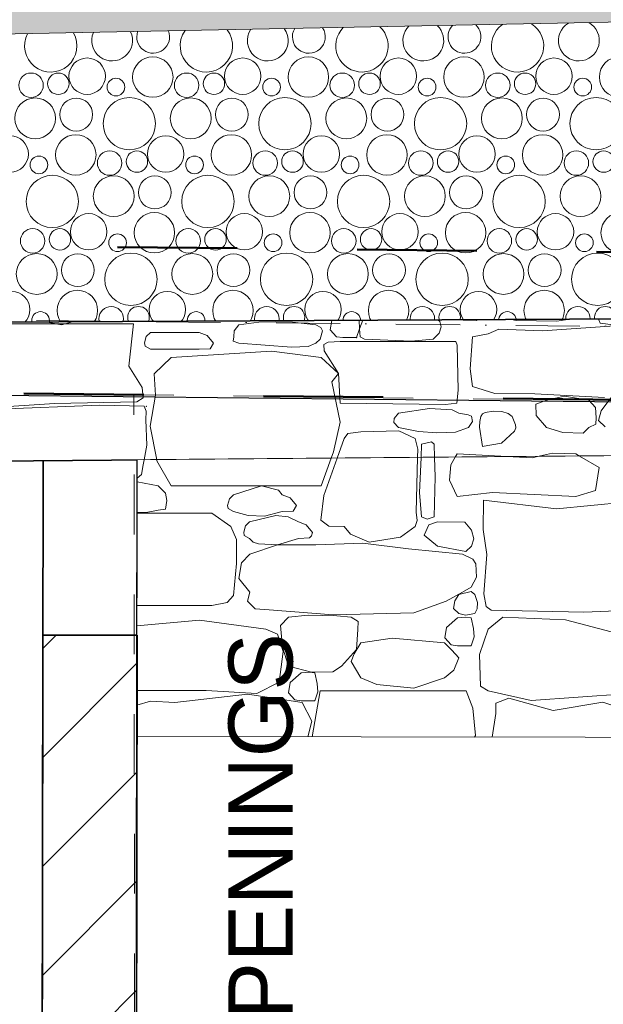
# Model space of a CAD drawing. Header units: millimetres. Extents: x -738537 to 1850049, y -250217 to 604013.
# Tile 40 of 204: x -609588 to -608224, y 80505 to 82808. Entities that reach past the tile are written whole.
import ezdxf

# ---------------------------------------------------------------- set-up
doc = ezdxf.new("R2010")
doc.units = ezdxf.units.MM
doc.header["$MEASUREMENT"] = 0
doc.set_wipeout_variables(frame=1)
for name, pattern in [('Dashed', [280, 140, -140]), ('Dot & Dashed', [280, 150, -60, 0, -70]), ('Wipeout_Contour', [1000, 0, -1000])]:
    doc.linetypes.add(name, pattern=pattern)
for name, color, linetype, lineweight in [('0_Pen_No__170', 9, 'Continuous', 0), ('0_Pen_No__3', 30, 'Continuous', 15), ('A_SURVEY_Pen_No__6', 7, 'Continuous', 5), ('A_WALL LOAD_Pen_No__1', 214, 'Continuous', 35), ('A_WALL LOAD_Pen_No__6', 7, 'Continuous', 5), ('BUILDING_Pen_No__2', 1, 'Continuous', 25), ('C-GRID _Pen_No__5', 4, 'Continuous', 5), ('MARKETING_Pen_No__1', 214, 'Continuous', 35), ('MARKETING_Pen_No__5', 4, 'Continuous', 5)]:
    doc.layers.add(name, color=color, linetype=linetype, lineweight=lineweight)
for name, color, linetype, lineweight, true_color in [('0_Pen_No__171', 7, 'Continuous', 0, 0xdadada), ('0_Pen_No__28', 7, 'Continuous', 50, 0xff9390), ('MARKETING_Pen_No__171', 7, 'Continuous', 0, 0xdadada), ('MARKETING_Pen_No__7', 7, 'Continuous', 5, 0x9f07ff), ('SEWER LINE_Pen_No__12', 7, 'Continuous', 20, 0xcc0000)]:
    doc.layers.add(name, color=color, linetype=linetype, lineweight=lineweight, true_color=true_color)
doc.layers.add('MARKETING', color=7, linetype='Continuous')
doc.styles.add('GENERATED_STYLE_1', font='GOTHIC.TTF')

# ---------------------------------------------------------------- blocks, each defined once
blk = doc.blocks.new('*X3')
at = {"layer": '0_Pen_No__170', "color": 9, "linetype": 'Continuous', "lineweight": 0}
for centre, radius in [((-609430.6, 82676.1), 42.6), ((-609277.2, 82674), 47.3), ((-609066.9, 82676.1), 42.6), ((-608913.5, 82674), 47.3), ((-608703.2, 82676.1), 42.6), ((-608549.8, 82674), 47.3), ((-608339.5, 82676.1), 42.6), ((-608186, 82674), 47.3), ((-609561.8, 82654.9), 28.6), ((-609498, 82658.4), 25.1), ((-609198.1, 82654.9), 28.6), ((-609134.3, 82658.4), 25.1), ((-608834.4, 82654.9), 28.6), ((-608770.6, 82658.4), 25.1), ((-608470.7, 82654.9), 28.6), ((-608406.9, 82658.4), 25.1), ((-609363.3, 82650.7), 20.7), ((-608999.6, 82650.7), 20.7), ((-608635.9, 82650.7), 20.7), ((-608272.2, 82650.7), 20.7), ((-609552.2, 82577.5), 47.7), ((-609456.2, 82586.3), 38.4), ((-609332, 82565.1), 61.2), ((-609188.5, 82577.5), 47.7), ((-609092.4, 82586.3), 38.4), ((-608968.3, 82565.1), 61.2), ((-608824.8, 82577.5), 47.7), ((-608728.7, 82586.3), 38.4), ((-608604.6, 82565.1), 61.2), ((-608461.1, 82577.5), 47.7), ((-608365, 82586.3), 38.4), ((-608240.9, 82565.1), 61.2), ((-609457.2, 82492), 47.3), ((-609093.5, 82492), 47.3), ((-608729.8, 82492), 47.3), ((-608366, 82492), 47.3), ((-609610.6, 82494.1), 42.6), ((-609246.9, 82494.1), 42.6), ((-608883.2, 82494.1), 42.6), ((-608519.5, 82494.1), 42.6), ((-609378.1, 82472.9), 28.6), ((-609314.3, 82476.4), 25.1), ((-609014.4, 82472.9), 28.6), ((-608950.6, 82476.4), 25.1), ((-608650.7, 82472.9), 28.6), ((-608586.9, 82476.4), 25.1), ((-608287, 82472.9), 28.6), ((-608223.2, 82476.4), 25.1), ((-609543.3, 82468.7), 20.7), ((-609179.6, 82468.7), 20.7), ((-608815.9, 82468.7), 20.7), ((-608452.2, 82468.7), 20.7), ((-609512, 82383.1), 61.2), ((-609368.5, 82395.5), 47.7), ((-609272.4, 82404.3), 38.4), ((-609148.3, 82383.1), 61.2), ((-609004.8, 82395.5), 47.7), ((-608908.7, 82404.3), 38.4), ((-608784.6, 82383.1), 61.2), ((-608641.1, 82395.5), 47.7), ((-608545, 82404.3), 38.4), ((-608420.9, 82383.1), 61.2), ((-608277.4, 82395.5), 47.7), ((-609273.5, 82310), 47.3), ((-608909.8, 82310), 47.3), ((-608546, 82310), 47.3), ((-608182.3, 82310), 47.3), ((-609426.9, 82312.2), 42.6), ((-609063.2, 82312.2), 42.6), ((-608699.5, 82312.2), 42.6), ((-608335.8, 82312.2), 42.6), ((-609558.1, 82290.9), 28.6), ((-609494.3, 82294.4), 25.1), ((-609194.4, 82290.9), 28.6), ((-609130.6, 82294.4), 25.1), ((-608830.7, 82290.9), 28.6), ((-608766.9, 82294.4), 25.1), ((-608467, 82290.9), 28.6), ((-608403.2, 82294.4), 25.1), ((-609359.6, 82286.7), 20.7), ((-608995.9, 82286.7), 20.7), ((-608632.2, 82286.7), 20.7), ((-608268.4, 82286.7), 20.7), ((-609548.5, 82213.5), 47.7), ((-609452.4, 82222.4), 38.4), ((-609328.3, 82201.1), 61.2), ((-609184.8, 82213.5), 47.7), ((-609088.7, 82222.4), 38.4), ((-608964.6, 82201.1), 61.2), ((-608821.1, 82213.5), 47.7), ((-608725, 82222.4), 38.4), ((-608600.9, 82201.1), 61.2), ((-608457.4, 82213.5), 47.7), ((-608361.3, 82222.4), 38.4), ((-608237.2, 82201.1), 61.2), ((-609606.9, 82130.2), 42.6), ((-609453.5, 82128), 47.3), ((-609243.2, 82130.2), 42.6), ((-609089.8, 82128), 47.3), ((-608879.5, 82130.2), 42.6), ((-608726, 82128), 47.3), ((-608515.8, 82130.2), 42.6), ((-608362.3, 82128), 47.3), ((-609539.6, 82104.7), 20.7), ((-609374.4, 82108.9), 28.6), ((-609310.6, 82112.4), 25.1), ((-609175.9, 82104.7), 20.7), ((-609010.7, 82108.9), 28.6), ((-608946.9, 82112.4), 25.1), ((-608812.2, 82104.7), 20.7), ((-608647, 82108.9), 28.6), ((-608583.2, 82112.4), 25.1), ((-608448.4, 82104.7), 20.7), ((-608283.3, 82108.9), 28.6), ((-608219.5, 82112.4), 25.1), ((-609364.8, 82031.5), 47.7), ((-609268.7, 82040.4), 38.4), ((-609001.1, 82031.5), 47.7), ((-608905, 82040.4), 38.4), ((-608637.4, 82031.5), 47.7), ((-608541.3, 82040.4), 38.4), ((-608273.6, 82031.5), 47.7)]:
    blk.add_circle(centre, radius, dxfattribs=at)
for centre, radius, start, end in [((-608644.8, 82759.5), 47.7, 135.3297, 46.9312), ((-608548.7, 82768.3), 38.4, 135.7956, 46.4652), ((-608424.6, 82747.1), 61.2, 124.7066, 57.5542), ((-608281.1, 82759.5), 47.7, 120.981, 61.2799), ((-609515.8, 82747.1), 61.2, 152.3474, 29.9134), ((-609372.2, 82759.5), 47.7, 156.5414, 25.7194), ((-609276.2, 82768.3), 38.4, 161.4315, 20.8294), ((-609152, 82747.1), 61.2, 144.3527, 37.9082), ((-609008.5, 82759.5), 47.7, 146.623, 35.6378), ((-608912.4, 82768.3), 38.4, 149.5192, 32.7416), ((-608788.3, 82747.1), 61.2, 135.4108, 46.85), ((-609508.3, 82019.1), 61.2, 315.276, 224.0236), ((-609144.6, 82019.1), 61.2, 312.2875, 227.0121), ((-608780.9, 82019.1), 61.2, 309.119, 230.1806), ((-608417.2, 82019.1), 61.2, 305.7215, 233.5781), ((-609423.2, 81948.2), 42.6, 40.0691, 139.2305), ((-609269.8, 81946), 47.3, 37.1791, 142.1206), ((-609059.5, 81948.2), 42.6, 36.2435, 143.0562), ((-608906, 81946), 47.3, 33.8564, 145.4432), ((-608695.8, 81948.2), 42.6, 32.599, 146.7006), ((-608542.3, 81946), 47.3, 30.6601, 148.6396), ((-608332.1, 81948.2), 42.6, 29.0992, 150.2005)]:
    blk.add_arc(centre, radius, start, end, dxfattribs=at)
blk = doc.blocks.new('Fill_2', base_point=(0, 0))
at = {"color": 254, "linetype": 'Wipeout_Contour', "lineweight": 0, "ltscale": 14005644.7295551}
blk.add_wipeout([(-629509.8, 81186.9), (-636562.3, 79781.8), (-636489.6, 79417.3), (-629462, 80817.5), (-620502.8, 81356.1), (-620540.5, 82043.7), (-601136.6, 81925.1), (-601127.3, 81469.6), (-590151.9, 81021), (-590021.9, 81719.9), (-589769.8, 81683.3), (-588537.1, 88325.9), (-581323.3, 84127), (-581890.9, 80218.2), (-581481.7, 80187.1), (-580849.5, 84486.2), (-589699.4, 89557.9), (-590288.4, 81899.2), (-594388.9, 82642), (-600414.3, 82313.5), (-600427.4, 82955.9), (-621103.7, 82547.9), (-621076.1, 81700.6)], dxfattribs=at)
at = {"layer": '0_Pen_No__170', "color": 255, "linetype": 'Continuous', "lineweight": 0, "flags": 128}
blk.add_lwpolyline([(-629509.8, 81186.9), (-636562.3, 79781.8), (-636489.6, 79417.3), (-629462, 80817.5), (-620502.8, 81356.1), (-620540.5, 82043.7), (-601136.6, 81925.1), (-601127.3, 81469.6), (-590151.9, 81021), (-590021.9, 81719.9), (-589769.8, 81683.3), (-588537.1, 88325.9), (-581323.3, 84127), (-581890.9, 80218.2), (-581481.7, 80187.1), (-580849.5, 84486.2), (-589699.4, 89557.9), (-590288.4, 81899.2), (-594388.9, 82642), (-600414.3, 82313.5), (-600427.4, 82955.9), (-621103.7, 82547.9), (-621076.1, 81700.6)], close=True, dxfattribs=at)
at = {"layer": '0_Pen_No__170', "color": 9, "linetype": 'Continuous', "lineweight": 0}
blk.add_blockref('*X3', (0, 0), dxfattribs=at)
blk = doc.blocks.new('*X284')
at = {"layer": 'MARKETING_Pen_No__7', "color": 190, "linetype": 'Continuous', "lineweight": 5, "true_color": 0x9f07ff}
for p, q in [((-608859, 82104.7), (-608862.3, 82083.1)), ((-608793.9, 82085.5), (-608795.1, 82105.1)), ((-608786.2, 82105.1), (-608793.9, 82085.5)), ((-608606.4, 82102.4), (-608610.7, 82106)), ((-608603.2, 82090.1), (-608606.4, 82102.4)), ((-608559, 82106.3), (-608551.7, 82105.3)), ((-608551.7, 82105.3), (-608520, 82105.3)), ((-608520, 82105.3), (-608519.6, 82106.5)), ((-608438.6, 82106.9), (-608427.7, 82104.4)), ((-608427.7, 82104.4), (-608332.7, 82103.5)), ((-608332.7, 82103.5), (-608302.6, 82107.6)), ((-608235.5, 82108), (-608231.5, 82098.1)), ((-609322.4, 82097.1), (-609647.8, 82097.1)), ((-609527.7, 82101.2), (-609490.8, 82094.8)), ((-609490.8, 82094.8), (-609464.9, 82101.6)), ((-609333.5, 81997.9), (-609322.4, 82097.1)), ((-609087.3, 82080.3), (-609087.8, 82066.3)), ((-609076.2, 82094.8), (-609087.3, 82080.3)), ((-609029, 82101), (-609076.2, 82094.8)), ((-608991.4, 82101.2), (-609029, 82101)), ((-608950.6, 82100.9), (-608991.4, 82101.2)), ((-608896, 82094.8), (-608950.6, 82100.9)), ((-608884.2, 82088.3), (-608896, 82094.8)), ((-608886.1, 82060.8), (-608880.8, 82080.6)), ((-608880.8, 82080.6), (-608884.2, 82088.3)), ((-608862.3, 82083.1), (-608847.6, 82066.8)), ((-608800.9, 82064.9), (-608793.9, 82085.5)), ((-608793.9, 82085.5), (-608792.3, 82066.6)), ((-608607.5, 82075.2), (-608603.2, 82090.1)), ((-608468.3, 82084.5), (-608493.4, 82073.4)), ((-608366.4, 82080.5), (-608468.3, 82084.5)), ((-608175.5, 82094.1), (-608366.4, 82080.5)), ((-608231.5, 82098.1), (-608200.9, 82094.8)), ((-609292.3, 82067.5), (-609296.3, 82052.2)), ((-609282.8, 82076.7), (-609292.3, 82067.5)), ((-609168.6, 82076.7), (-609282.8, 82076.7)), ((-609150.1, 82069.7), (-609168.6, 82076.7)), ((-609135.4, 82051.6), (-609150.1, 82069.7)), ((-609087.8, 82066.3), (-609089.5, 82056.5)), ((-609089.5, 82056.5), (-609076.2, 82051.6)), ((-608896, 82051.6), (-608886.1, 82060.8)), ((-608847.6, 82066.8), (-608832.6, 82064.9)), ((-608832.6, 82064.9), (-608800.9, 82064.9)), ((-608792.3, 82066.6), (-608782.1, 82060.8)), ((-608782.1, 82060.8), (-608673.5, 82056)), ((-608673.5, 82056), (-608621.8, 82060.8)), ((-608621.8, 82060.8), (-608607.5, 82075.2)), ((-608535.2, 81992), (-608530.1, 82066.4)), ((-608530.1, 82066.4), (-608493.4, 82073.4)), ((-609296.3, 82052.2), (-609295.3, 82044.7)), ((-609295.3, 82044.7), (-609282.8, 82037.7)), ((-609282.8, 82037.7), (-609168.6, 82037.7)), ((-608999.6, 82033.1), (-609234.6, 82017.9)), ((-609168.6, 82037.7), (-609142.9, 82038.7)), ((-609142.9, 82038.7), (-609135.4, 82051.6)), ((-609076.2, 82051.6), (-608953.3, 82042.5)), ((-608883.4, 82017.9), (-608999.6, 82033.1)), ((-608953.3, 82042.5), (-608913.9, 82044.1)), ((-608913.9, 82044.1), (-608896, 82051.6)), ((-608867, 82054.2), (-608877.3, 82048.7)), ((-608877.3, 82048.7), (-608876.5, 82034)), ((-608876.5, 82034), (-608843, 81980.9)), ((-608839.2, 82055.6), (-608867, 82054.2)), ((-608568.6, 82055.6), (-608839.2, 82055.6)), ((-608565.8, 82047.2), (-608568.6, 82055.6)), ((-608563.2, 81941.4), (-608565.8, 82047.2)), ((-609234.6, 82017.9), (-609274.2, 81980.3)), ((-608843, 81980.9), (-608883.4, 82017.9)), ((-609302.2, 81947.9), (-609333.5, 81997.9)), ((-608530.1, 81950.4), (-608535.2, 81992)), ((-609274.2, 81980.3), (-609271, 81930.1)), ((-608858.9, 81961.3), (-608843, 81980.9)), ((-608843, 81980.9), (-608839.2, 81911.7)), ((-609299.4, 81923.5), (-609302.2, 81947.9)), ((-608839.4, 81866.9), (-608858.9, 81961.3)), ((-608566.4, 81911.7), (-608563.2, 81941.4)), ((-608530.1, 81950.4), (-608477.9, 81933.8)), ((-609314.5, 81914.1), (-609299.4, 81923.5)), ((-609271, 81930.1), (-609283.2, 81857.8)), ((-608477.9, 81933.8), (-608384.4, 81932.9)), ((-608384.4, 81932.9), (-608221.5, 81924.9)), ((-608356.8, 81918.3), (-608381.8, 81909.1)), ((-608314.9, 81928), (-608356.8, 81918.3)), ((-608257.8, 81918.3), (-608314.9, 81928)), ((-608242.2, 81901.3), (-608257.8, 81918.3)), ((-608206.7, 81923.8), (-608228.8, 81893.2)), ((-609661.6, 81896.8), (-609401.3, 81906.9)), ((-609613.4, 81903.3), (-609506.9, 81910.6)), ((-609506.9, 81910.6), (-609314.5, 81914.1)), ((-609401.3, 81906.9), (-609297.1, 81904.1)), ((-609292.9, 81892.6), (-609297.1, 81904.1)), ((-608839.2, 81911.7), (-608592.6, 81908.5)), ((-608630.7, 81899.1), (-608703.2, 81887.9)), ((-608577.2, 81896.1), (-608630.7, 81899.1)), ((-608592.6, 81908.5), (-608566.4, 81911.7)), ((-608562.1, 81887.9), (-608577.2, 81896.1)), ((-608381.8, 81909.1), (-608380.7, 81882.3)), ((-608240.4, 81877.2), (-608242.2, 81901.3)), ((-609293.5, 81872.7), (-609292.9, 81892.6)), ((-609291.1, 81813), (-609293.5, 81872.7)), ((-608712.6, 81875.7), (-608713.8, 81866)), ((-608703.2, 81887.9), (-608712.6, 81875.7)), ((-608539.8, 81884.3), (-608562.1, 81887.9)), ((-608532.1, 81881), (-608539.8, 81884.3)), ((-608529.5, 81868.3), (-608532.1, 81881)), ((-608510.2, 81880.2), (-608512.9, 81868.6)), ((-608506.2, 81886), (-608510.2, 81880.2)), ((-608500.3, 81889.7), (-608506.2, 81886)), ((-608480.6, 81892.3), (-608500.3, 81889.7)), ((-608461.3, 81892), (-608480.6, 81892.3)), ((-608446.2, 81886.9), (-608461.3, 81892)), ((-608437.2, 81880.2), (-608446.2, 81886.9)), ((-608430.9, 81864.9), (-608437.2, 81880.2)), ((-608380.7, 81882.3), (-608356.8, 81854.2)), ((-608241.5, 81862), (-608240.4, 81877.2)), ((-608228.8, 81893.2), (-608235.5, 81870.7)), ((-609283.2, 81857.8), (-609268, 81778.9)), ((-608854.9, 81797.2), (-608839.4, 81866.9)), ((-608713.8, 81866), (-608703.2, 81854.2)), ((-608703.2, 81854.2), (-608656.2, 81844.9)), ((-608569.8, 81843.6), (-608539.5, 81854.2)), ((-608539.5, 81854.2), (-608529.5, 81868.3)), ((-608512.9, 81868.6), (-608513.2, 81854.9)), ((-608513.2, 81854.9), (-608506.8, 81810.3)), ((-608431.3, 81845.5), (-608428.5, 81853.8)), ((-608429.3, 81860.5), (-608430.9, 81864.9)), ((-608428.5, 81853.8), (-608429.3, 81860.5)), ((-608356.8, 81854.2), (-608318.9, 81842.4)), ((-608271.4, 81841.3), (-608257.8, 81854.2)), ((-608257.8, 81854.2), (-608241.5, 81862)), ((-608235.5, 81870.7), (-608219.7, 81855.8)), ((-608830, 81828.5), (-608846.4, 81782.5)), ((-608821.1, 81840.3), (-608830, 81828.5)), ((-608790.5, 81843.9), (-608821.1, 81840.3)), ((-608701.9, 81846.5), (-608790.5, 81843.9)), ((-608663.6, 81828.5), (-608701.9, 81846.5)), ((-608657.6, 81803.7), (-608663.6, 81828.5)), ((-608656.2, 81844.9), (-608613.2, 81841.8)), ((-608613.2, 81841.8), (-608569.8, 81843.6)), ((-608461.9, 81817.6), (-608431.3, 81845.5)), ((-608318.9, 81842.4), (-608271.4, 81841.3)), ((-609297.6, 81778.6), (-609291.1, 81813)), ((-608658.1, 81784.1), (-608657.6, 81803.7)), ((-608648.9, 81815.6), (-608650.2, 81784.2)), ((-608625.3, 81820.9), (-608648.9, 81815.6)), ((-608619.7, 81815.6), (-608625.3, 81820.9)), ((-608618.6, 81784.5), (-608619.7, 81815.6)), ((-608507.1, 81810.2), (-608461.9, 81817.6)), ((-608860.3, 81782.4), (-608854.9, 81797.2)), ((-608566, 81792.5), (-608570.4, 81784.9)), ((-608434.5, 81786), (-608566, 81792.5)), ((-608342.8, 81794.6), (-608377.8, 81786.5)), ((-608288.6, 81792.5), (-608342.8, 81794.6)), ((-608279.7, 81787.4), (-608288.6, 81792.5))]:
    blk.add_line(p, q, dxfattribs=at)
for p in [(-608520, 82105.3), (-608800.9, 82064.9), (-609292.3, 81904.3)]:
    blk.add_point(p, dxfattribs=at)
blk = doc.blocks.new('Fill_101', base_point=(0, 0))
at = {"color": 254, "linetype": 'Wipeout_Contour', "lineweight": 0, "ltscale": 4929436.113878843}
blk.add_wipeout([(-601141.1, 82145.1), (-620540.5, 82043.7), (-620502.4, 81348.4), (-619584.7, 80543.1), (-619660.1, 81689.9), (-601728.4, 81843.5), (-601742.2, 81492.1), (-601136.9, 81468.2)], dxfattribs=at).dxf.layer = 'MARKETING'
at = {"layer": 'MARKETING_Pen_No__1', "color": 214, "linetype": 'Continuous', "lineweight": 35, "flags": 128}
blk.add_lwpolyline([(-601141.1, 82145.1), (-620540.5, 82043.7), (-620502.4, 81348.4), (-619584.7, 80543.1), (-619660.1, 81689.9), (-601728.4, 81843.5), (-601742.2, 81492.1), (-601136.9, 81468.2)], close=True, dxfattribs=at)
at = {"layer": 'MARKETING_Pen_No__7', "color": 190, "linetype": 'Continuous', "lineweight": 5, "true_color": 0x9f07ff}
blk.add_blockref('*X284', (0, 0), dxfattribs=at)
blk = doc.blocks.new('*X286')
at = {"layer": 'MARKETING_Pen_No__171', "color": 254, "linetype": 'Continuous', "lineweight": 0, "true_color": 0xdadada}
for p, q in [((-608883.4, 81718.3), (-608860.3, 81782.4)), ((-608846.4, 81782.5), (-608877.5, 81695.7)), ((-608661.4, 81656.7), (-608658.1, 81784.1)), ((-608650.2, 81784.2), (-608653.6, 81702.5)), ((-608616.9, 81739.2), (-608618.6, 81784.5)), ((-608570.4, 81784.9), (-608580.7, 81766.9)), ((-608389.5, 81783.8), (-608434.5, 81786)), ((-608377.8, 81786.5), (-608389.5, 81783.8)), ((-608234.1, 81760.9), (-608279.7, 81787.4)), ((-609303.2, 81744.3), (-609299.8, 81767.4)), ((-609299.8, 81767.4), (-609297.6, 81778.6)), ((-609268, 81778.9), (-609267.5, 81776.5)), ((-609267.5, 81776.5), (-609234.6, 81718.3)), ((-608580.7, 81766.9), (-608584, 81730.9)), ((-608242.2, 81706.9), (-608234.1, 81760.9)), ((-609313.7, 81736.2), (-609303.2, 81744.3)), ((-608619.7, 81645.8), (-608616.9, 81739.2)), ((-609313.4, 81727.7), (-609313.7, 81727.7)), ((-609264.3, 81718.3), (-609313.4, 81727.7)), ((-609247.8, 81701.2), (-609264.3, 81718.3)), ((-609234.6, 81718.3), (-608883.4, 81718.3)), ((-609023.2, 81718.1), (-609088.7, 81696.8)), ((-608983.5, 81707.7), (-609023.2, 81718.1)), ((-608584, 81730.9), (-608566, 81693.1)), ((-609244.6, 81683.8), (-609247.8, 81701.2)), ((-609098.2, 81687.5), (-609102.3, 81672.2)), ((-609088.7, 81696.8), (-609098.2, 81687.5)), ((-608974.5, 81696.8), (-608983.5, 81707.7)), ((-608956.1, 81689.8), (-608974.5, 81696.8)), ((-608941.4, 81671.6), (-608956.1, 81689.8)), ((-608877.5, 81695.7), (-608884.1, 81637.3)), ((-608653.6, 81702.5), (-608648.9, 81645.8)), ((-608566, 81693.1), (-608482.9, 81702.4)), ((-608482.9, 81702.4), (-608288.6, 81693.1)), ((-608288.6, 81693.1), (-608242.2, 81706.9)), ((-609247.8, 81663.5), (-609244.6, 81683.8)), ((-609102.3, 81672.2), (-609101.3, 81664.8)), ((-609101.3, 81664.8), (-609088.7, 81657.8)), ((-608948.8, 81658.7), (-608941.4, 81671.6)), ((-608504.3, 81684.1), (-608505.1, 81615.7)), ((-608333.7, 81664.5), (-608504.3, 81684.1)), ((-608160.7, 81681.4), (-608333.7, 81664.5)), ((-609313.8, 81656.2), (-609293, 81656)), ((-609138.9, 81654.2), (-609313.8, 81654.2)), ((-609293, 81656), (-609264.3, 81661.3)), ((-609264.3, 81661.3), (-609247.8, 81663.5)), ((-609094.8, 81622.8), (-609138.9, 81654.2)), ((-609088.7, 81657.8), (-609053.9, 81648.4)), ((-609053.9, 81648.4), (-609015.9, 81646.9)), ((-608989.8, 81648.9), (-609051.1, 81634.1)), ((-609015.9, 81646.9), (-608974.5, 81657.8)), ((-608960.6, 81645.7), (-608989.8, 81648.9)), ((-608974.5, 81657.8), (-608948.8, 81658.7)), ((-608936.9, 81634.1), (-608960.6, 81645.7)), ((-608659.4, 81636.9), (-608661.4, 81656.7)), ((-608648.9, 81645.8), (-608635.6, 81639.7)), ((-608635.6, 81639.7), (-608619.7, 81645.8)), ((-609081.7, 81592.4), (-609094.8, 81622.8)), ((-609060.6, 81624.8), (-609064.6, 81609.5)), ((-609051.1, 81634.1), (-609060.6, 81624.8)), ((-608918.4, 81627.1), (-608936.9, 81634.1)), ((-608903.7, 81608.9), (-608918.4, 81627.1)), ((-608884.1, 81637.3), (-608865.6, 81623.8)), ((-608865.6, 81623.8), (-608830, 81622.5)), ((-608830, 81622.5), (-608814.7, 81604.8)), ((-608698.4, 81598.3), (-608663.6, 81622.5)), ((-608663.6, 81622.5), (-608659.4, 81636.9)), ((-608632, 81626.9), (-608642.9, 81602.4)), ((-608611.5, 81634), (-608632, 81626.9)), ((-608547.6, 81633), (-608611.5, 81634)), ((-608532.3, 81614), (-608547.6, 81633)), ((-609064.6, 81609.5), (-609063.6, 81602.1)), ((-609063.6, 81602.1), (-609051.1, 81595.1)), ((-609051.1, 81595.1), (-609042.9, 81586.3)), ((-608985.8, 81580.1), (-608936.9, 81595.1)), ((-608936.9, 81595.1), (-608911.2, 81596)), ((-608911.2, 81596), (-608906, 81601.2)), ((-608906, 81601.2), (-608903.7, 81608.9)), ((-608814.7, 81604.8), (-608771.7, 81586.1)), ((-608771.7, 81586.1), (-608698.4, 81598.3)), ((-608642.9, 81602.4), (-608611.5, 81577)), ((-608526.8, 81593.8), (-608532.3, 81614)), ((-608505.1, 81615.7), (-608496.5, 81557.2)), ((-609081.5, 81536.6), (-609081.7, 81592.4)), ((-608985.8, 81580.1), (-609050.4, 81558.5)), ((-609042.9, 81586.3), (-609029.8, 81582.3)), ((-609029.8, 81582.3), (-608985.8, 81580.1)), ((-608896, 81580.3), (-608985.8, 81580.1)), ((-608786.2, 81583.6), (-608896, 81580.3)), ((-608679.5, 81570.4), (-608786.2, 81583.6)), ((-608611.5, 81577), (-608545.3, 81564.5)), ((-608545.3, 81564.5), (-608532.3, 81577)), ((-608532.3, 81577), (-608526.8, 81593.8)), ((-609050.4, 81558.5), (-609070, 81538.2)), ((-608553.4, 81558.5), (-608679.5, 81570.4)), ((-608528.9, 81546.5), (-608553.4, 81558.5)), ((-608496.5, 81557.2), (-608503.7, 81465.5)), ((-609088.9, 81461.3), (-609081.5, 81536.6)), ((-609070, 81538.2), (-609076.2, 81501.4)), ((-608521.8, 81535.2), (-608528.9, 81546.5)), ((-608520.4, 81504.4), (-608521.8, 81535.2)), ((-608533.1, 81481.3), (-608520.4, 81504.4)), ((-609076.2, 81501.4), (-609050.4, 81469.4)), ((-608553.4, 81469.4), (-608533.1, 81481.3)), ((-609103.4, 81445.4), (-609088.9, 81461.3)), ((-609050.4, 81469.4), (-609055.5, 81448.2)), ((-608591.5, 81448.2), (-608553.4, 81469.4)), ((-608561.7, 81463.5), (-608571.3, 81448.7)), ((-608532.8, 81470.8), (-608561.7, 81463.5)), ((-608524.6, 81463.5), (-608532.8, 81470.8)), ((-608517.9, 81444.9), (-608524.6, 81463.5)), ((-608503.7, 81465.5), (-608497.8, 81435.4)), ((-609314.1, 81437.7), (-609138.9, 81437.7)), ((-609138.9, 81437.7), (-609103.4, 81445.4)), ((-609055.5, 81448.2), (-609038, 81430.5)), ((-608666.6, 81420.6), (-608591.5, 81448.2)), ((-608571.3, 81448.7), (-608574.1, 81431.1)), ((-608518.9, 81429.9), (-608517.9, 81444.9)), ((-608497.8, 81435.4), (-608486.3, 81426.8)), ((-609038, 81430.5), (-609005.1, 81427.7)), ((-609005.1, 81427.7), (-608855.3, 81416)), ((-608913.8, 81415.4), (-608959.9, 81410.5)), ((-608846.8, 81414.3), (-608913.8, 81415.4)), ((-608855.3, 81416), (-608666.6, 81420.6)), ((-608813.2, 81410.5), (-608846.8, 81414.3)), ((-608574.1, 81431.1), (-608561.7, 81419.2)), ((-608546.3, 81410.8), (-608564.8, 81409.2)), ((-608561.7, 81419.2), (-608546.5, 81415.4)), ((-608546.5, 81415.4), (-608524.6, 81419.2)), ((-608533.1, 81409.2), (-608546.3, 81410.8)), ((-608524.6, 81419.2), (-608518.9, 81429.9)), ((-608486.3, 81426.8), (-608269.9, 81422.5)), ((-608269.9, 81422.5), (-608140.9, 81427.3)), ((-609167.9, 81403.6), (-609314.2, 81390.6)), ((-609013.3, 81383.1), (-609167.9, 81403.6)), ((-608959.9, 81410.5), (-608978.8, 81391.1)), ((-608978.8, 81391.1), (-608973.8, 81340.9)), ((-608796.9, 81400.7), (-608813.2, 81410.5)), ((-608798, 81382.2), (-608796.9, 81400.7)), ((-608564.8, 81409.2), (-608590.8, 81386.6)), ((-608527.3, 81384.1), (-608533.1, 81409.2)), ((-608459.2, 81410.6), (-608493.4, 81383.1)), ((-608312.5, 81404.6), (-608459.2, 81410.6)), ((-608172.8, 81367.9), (-608312.5, 81404.6)), ((-608985.6, 81370.8), (-609013.3, 81383.1)), ((-608972.2, 81330.2), (-608985.6, 81370.8)), ((-608800.8, 81335.1), (-608798, 81382.2)), ((-608590.8, 81386.6), (-608594.5, 81362.1)), ((-608526.1, 81364.5), (-608527.3, 81384.1)), ((-608493.4, 81383.1), (-608513.8, 81323.5)), ((-608790.5, 81350.8), (-608806.7, 81325.3)), ((-608718, 81362), (-608790.5, 81350.8)), ((-608595.6, 81350.8), (-608718, 81362)), ((-608577.8, 81333.7), (-608595.6, 81350.8)), ((-608594.5, 81362.1), (-608579.8, 81345.8)), ((-608579.8, 81345.8), (-608564.8, 81343.9)), ((-608564.8, 81343.9), (-608533.1, 81343.9)), ((-608533.1, 81343.9), (-608526.1, 81364.5)), ((-608982.1, 81258.8), (-608972.2, 81330.2)), ((-608973.8, 81340.9), (-608959.9, 81296.3)), ((-608836.4, 81296.3), (-608800.8, 81335.1)), ((-608806.7, 81325.3), (-608813.2, 81307.3)), ((-608561.7, 81315.3), (-608577.8, 81333.7)), ((-608513.8, 81323.5), (-608510.9, 81249.5)), ((-608959.9, 81296.3), (-608906.4, 81282)), ((-608856.5, 81282.6), (-608836.4, 81296.3)), ((-608813.2, 81307.3), (-608790.5, 81268.9)), ((-608573.2, 81286.7), (-608561.7, 81315.3)), ((-608930.1, 81280.8), (-608956.2, 81258.2)), ((-608911.7, 81282.4), (-608930.1, 81280.8)), ((-608898.5, 81280.8), (-608911.7, 81282.4)), ((-608906.4, 81282), (-608856.5, 81282.6)), ((-608892.7, 81255.7), (-608898.5, 81280.8)), ((-608595.6, 81268.9), (-608573.2, 81286.7)), ((-609033.7, 81232), (-608982.1, 81258.8)), ((-608956.2, 81258.2), (-608959.9, 81233.6)), ((-608891.5, 81236.1), (-608892.7, 81255.7)), ((-608790.5, 81268.9), (-608753.2, 81253.4)), ((-608753.2, 81253.4), (-608666.8, 81244.6)), ((-608666.8, 81244.6), (-608595.6, 81268.9)), ((-609314.4, 81239), (-609152.6, 81239.2)), ((-609055.9, 81230.9), (-609225.3, 81211.5)), ((-609152.6, 81239.2), (-609033.7, 81232)), ((-608927.7, 81211.5), (-609055.9, 81230.9)), ((-608959.9, 81233.6), (-608945.1, 81217.4)), ((-608886.1, 81238.6), (-608904.4, 81130.8)), ((-608898.5, 81215.4), (-608891.5, 81236.1)), ((-608545, 81238.6), (-608886.1, 81238.6)), ((-608529.2, 81197.6), (-608545, 81238.6)), ((-608510.9, 81249.5), (-608493.4, 81238.6)), ((-608493.4, 81238.6), (-608393.1, 81215.6)), ((-608393.1, 81215.6), (-608077.1, 81238.6)), ((-609282.9, 81214.1), (-609314.4, 81204.6)), ((-609225.3, 81211.5), (-609282.9, 81214.1)), ((-608945.1, 81217.4), (-608930.1, 81215.4)), ((-608930.1, 81215.4), (-608898.5, 81215.4)), ((-608905.3, 81167.8), (-608927.7, 81211.5)), ((-608444.8, 81221.1), (-608475.2, 81209.3)), ((-608475.2, 81209.3), (-608475, 81185.1)), ((-608341.1, 81192.2), (-608444.8, 81221.1)), ((-608224.8, 81211.9), (-608341.1, 81192.2)), ((-608144.1, 81185.1), (-608224.8, 81211.9)), ((-608523.1, 81134.2), (-608529.2, 81197.6)), ((-608475, 81185.1), (-608483.9, 81130.2)), ((-608915, 81130.9), (-608905.3, 81167.8)), ((-608524.8, 81130.3), (-608523.1, 81134.2))]:
    blk.add_line(p, q, dxfattribs=at)
for p in [(-608533.1, 81343.9), (-608898.5, 81215.4)]:
    blk.add_point(p, dxfattribs=at)
blk = doc.blocks.new('Fill_102', base_point=(0, 0))
at = {"color": 254, "linetype": 'Wipeout_Contour', "lineweight": 0, "ltscale": 2444374.328196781}
blk.add_wipeout([(-609314.5, 81131.4), (-601977, 81120.9), (-601948.7, 81841.6), (-609313.6, 81778.5)], dxfattribs=at).dxf.layer = 'MARKETING'
at = {"layer": 'MARKETING_Pen_No__5', "color": 4, "linetype": 'Continuous', "lineweight": 5, "flags": 128}
blk.add_lwpolyline([(-609314.5, 81131.4), (-609313.6, 81778.5), (-601948.7, 81841.6), (-601977, 81120.9)], close=True, dxfattribs=at)
at = {"layer": 'MARKETING_Pen_No__171', "color": 254, "linetype": 'Continuous', "lineweight": 0, "true_color": 0xdadada}
blk.add_blockref('*X286', (0, 0), dxfattribs=at)

msp = doc.modelspace()

# ---------------------------------------------------------------- block references
at = {"layer": '0_Pen_No__170', "color": 9, "linetype": 'Continuous', "lineweight": 0}
msp.add_blockref('Fill_2', (0, 0), dxfattribs=at)

# ---------------------------------------------------------------- next in the draw order: hatches: boundary and pattern name
at = {"layer": '0_Pen_No__171', "linetype": 'Continuous', "lineweight": 0, "true_color": 0xdadada}
h = msp.add_hatch(dxfattribs=at)
h.set_pattern_fill('EARTH', color=254, style=0, pattern_type=2)
h.set_pattern_definition([(45, (0, 0), (-275.77163, 275.77163), []), (45, (-91.9, 91.9), (-551.5433, 551.5433), []), (45, (-183.85, 183.85), (-551.5433, 551.5433), []), (135, (-275.77, 275.77), (91.923878, 91.923878), [389.99999, -389.99999])])
h.paths.add_polyline_path([(-631238.6, 89036.3), (-631416.2, 91643.8), (-617835.3, 92530.2), (-617753.3, 93259.2), (-588579.2, 89990.2), (-588759.4, 89019.1), (-590040.8, 82079.1), (-593210.4, 82111.5), (-600415.6, 82185.1), (-600427.4, 82955.9), (-621103.7, 82547.9), (-621076.1, 81700.6), (-629509.8, 81186.9), (-630697.2, 80950.3), (-631025.7, 85774.3), (-632625.9, 85665.4), (-632847.9, 88926.8)])

# ---------------------------------------------------------------- next in the draw order: linework, layer by layer
at = {"layer": '0_Pen_No__3', "color": 30, "linetype": 'Continuous', "lineweight": 15}
for points in [[(-619244.3, 75682), (-608480.7, 75666.4), (-608477, 78189.7), (-602092.9, 78177), (-602065.4, 78874.5), (-601962.1, 81500.7), (-601136.9, 81468.2), (-601139.7, 81925.1), (-609313.7, 81872.6), (-609321.2, 76510.5), (-618401.7, 76523.7), (-618394.1, 81700.7), (-619235.5, 81708.4)], [(-618401.7, 76523.7), (-609321.2, 76510.5), (-609313.6, 81778.5), (-618394.1, 81700.7)]]:
    msp.add_lwpolyline(points, close=True, dxfattribs=at)
at = {"layer": 'A_WALL LOAD_Pen_No__1', "color": 214, "linetype": 'Continuous', "lineweight": 35}
for points in [[(-601141.1, 82145.1), (-619238.7, 82030.2)], [(-619237.3, 81810.2), (-601139.7, 81925.1)], [(-609533.6, 81778.8), (-609540.9, 76730.8)], [(-609313.6, 81778.5), (-609533.6, 81778.8)], [(-609321.2, 76510.5), (-609313.6, 81778.5)]]:
    msp.add_lwpolyline(points, dxfattribs=at)

# ---------------------------------------------------------------- next in the draw order: block references
at = {"layer": 'MARKETING_Pen_No__7', "color": 190, "linetype": 'Continuous', "lineweight": 5, "true_color": 0x9f07ff}
msp.add_blockref('Fill_101', (0, 0), dxfattribs=at)

# ---------------------------------------------------------------- next in the draw order: block references
at = {"layer": 'MARKETING_Pen_No__171', "color": 254, "linetype": 'Continuous', "lineweight": 0, "true_color": 0xdadada}
msp.add_blockref('Fill_102', (0, 0), dxfattribs=at)

# ---------------------------------------------------------------- next in the draw order: hatches: boundary and pattern name
at = {"layer": 'A_WALL LOAD_Pen_No__6', "linetype": 'Continuous', "lineweight": 5, "true_color": 0x000000}
h = msp.add_hatch(dxfattribs=at)
h.set_pattern_fill('_WALL_EXTERNAL', color=18, style=0, pattern_type=2)
h.set_pattern_definition([(45, (0, 0), (-127.279217, 127.279217), [])])
h.paths.add_polyline_path([(-609537.1, 79321.7), (-609317.1, 79321.7), (-609314.1, 81368.6), (-609534.1, 81368.6)])

# ---------------------------------------------------------------- next in the draw order: linework, layer by layer
at = {"layer": '0_Pen_No__28', "color": 21, "linetype": 'Dashed', "lineweight": 50, "ltscale": 2, "true_color": 0xff9390}
for points in [[(-588172.2, 90291.8), (-588245.1, 89899.5), (-589695.7, 82082.6), (-589699.3, 81730.6), (-619887.8, 82039.1), (-619836.2, 81394.8), (-631020.6, 80584.2), (-631338.3, 85407.6), (-632947.2, 85301.4), (-633212.6, 89247.7), (-631607.2, 89357), (-631791.9, 91965.1), (-618146.2, 92850.5), (-618057.7, 93640.4)], [(-588579.2, 89990.2), (-588584.3, 89962.5), (-590040.4, 82116.1), (-590040.8, 82079.1), (-620261.9, 82387.9), (-620211, 81753.3), (-630700.5, 80998.2), (-631017.5, 85774.5), (-632626.1, 85668.4), (-632845.3, 88926.9), (-631238.6, 89036.3), (-631423.2, 91643.3), (-617835.5, 92525), (-617753.2, 93259.2)]]:
    msp.add_lwpolyline(points, close=True, dxfattribs=at)
at = {"layer": 'A_WALL LOAD_Pen_No__1', "color": 214, "linetype": 'Continuous', "lineweight": 35, "flags": 128}
msp.add_lwpolyline([(-609537.1, 79321.7), (-609317.1, 79321.7), (-609314.1, 81368.6), (-609534.1, 81368.6)], close=True, dxfattribs=at)
at = {"layer": 'BUILDING_Pen_No__2', "color": 1, "linetype": 'Continuous', "lineweight": 25}
msp.add_line((-599809.4, 81826.4), (-618430.6, 82021.6), dxfattribs=at)
at = {"layer": 'C-GRID _Pen_No__5', "color": 4, "linetype": 'Dot & Dashed', "lineweight": 5}
msp.add_line((-638117.8, 82397), (-580864.7, 81811.3), dxfattribs=at)
at = {"layer": 'SEWER LINE_Pen_No__12', "color": 12, "linetype": 'Dashed', "lineweight": 20, "true_color": 0xcc0000, "flags": 128}
msp.add_lwpolyline([(-601948.7, 81841.6), (-609321.2, 81931.1), (-609318.1, 78636.5), (-602057.1, 78643.2)], close=True, dxfattribs=at)

# ---------------------------------------------------------------- next in the draw order: texts
at = {"layer": 'A_SURVEY_Pen_No__6', "color": 7, "linetype": 'Continuous', "lineweight": 5, "insert": (-609024.3, 79138.3), "char_height": 150, "attachment_point": 5, "rotation": 90, "style": 'GENERATED_STYLE_1'}
msp.add_mtext('\\A1;{\\pqc;\\fCentury Gothic|b0|i0|c0|p34;BRICK UP EXISTING \\fCentury Gothic|b0|i0|c0|p34;CLERESTORY\\fCentury Gothic|b0|i0|c0|p34; OPENINGS}', dxfattribs=at)

doc.saveas('drawing.dxf')
